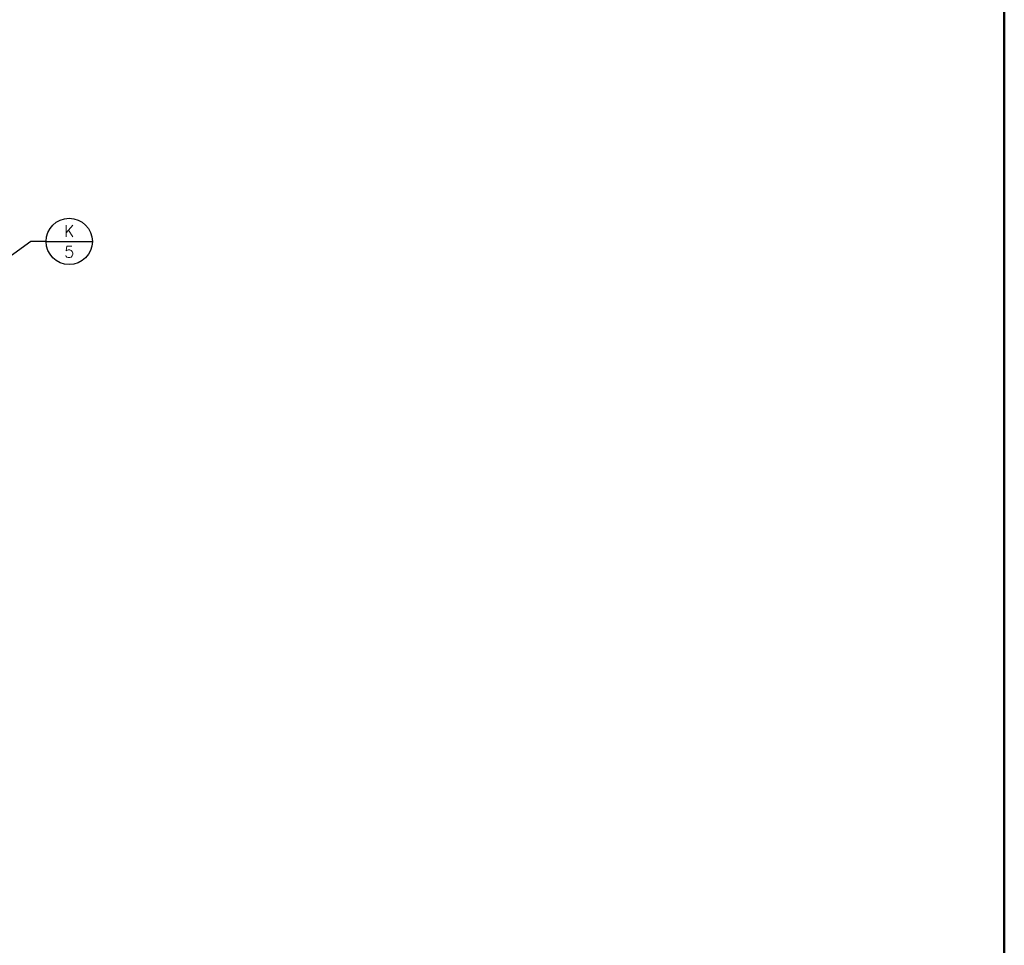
# Model space of a CAD drawing. Header units: millimetres. Extents: x -25606 to 96684, y -22894 to 47132.
# Tile 16 of 89: x 15894 to 24397, y -11275 to -3283. Entities that reach past the tile are written whole.
import ezdxf
from ezdxf.enums import TextEntityAlignment as Align

# ---------------------------------------------------------------- set-up
doc = ezdxf.new("R2010")
doc.units = ezdxf.units.MM
doc.header["$LTSCALE"] = 50
doc.layers.add('CA_PSVBUB', color=3, linetype='Continuous', lineweight=25)
doc.layers.add('RAMECEK', color=1, linetype='Continuous', lineweight=50, plot=False)
doc.styles.get("Standard").update_dxf_attribs({"font": 'romans.shx'})

# ---------------------------------------------------------------- blocks, each defined once
blk = doc.blocks.new('VYROBEK')
blk.add_line((-2, 0), (2, 0))
blk.add_circle((0, 0), 2)
for tag, p in [('ZNACKA', (0, 0.4)), ('TYP', (0, -1.4))]:
    blk.add_attdef(tag, text='', height=1).set_placement(p, align=Align.CENTER)

msp = doc.modelspace()

# ---------------------------------------------------------------- linework, layer by layer
at = {"layer": 'CA_PSVBUB'}
msp.add_lwpolyline([(16121.51, -5196.91), (15989.78, -5196.91), (15693.76, -5411.06)], dxfattribs=at)
at = {"layer": 'RAMECEK'}
msp.add_lwpolyline([(-25606.02, 47132.5), (24397.19, 47132.5), (24397.19, -22084.19), (-25606.02, -22084.19)], close=True, dxfattribs=at)

# ---------------------------------------------------------------- block references
at = {"layer": 'CA_PSVBUB', "xscale": 100, "yscale": 100, "zscale": 100}
msp.add_blockref('VYROBEK', (16321.51, -5196.91), dxfattribs=at).add_auto_attribs({'ZNACKA': 'K', 'TYP': '5'})

doc.saveas('drawing.dxf')
